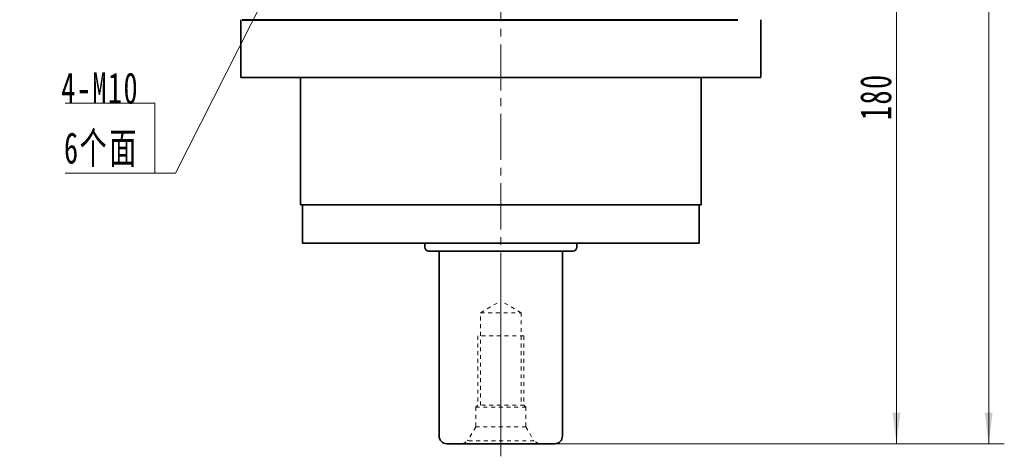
# Model space of a CAD drawing. Header units: millimetres. Extents: x 2117 to 3037, y 131 to 778.
# Tile 4 of 7: x 2563 to 2818, y 435 to 548. Entities that reach past the tile are written whole.
import ezdxf

# ---------------------------------------------------------------- set-up
doc = ezdxf.new("R2010")
doc.units = ezdxf.units.MM
doc.linetypes.add('点画线', pattern=[18, 12, -2, 2, -2])
doc.linetypes.add('虚线', pattern=[2, 1, -1])
doc.layers.get('0').update_dxf_attribs({"lineweight": 35})
for name, color, linetype, lineweight in [('中心线层', 1, '点画线', 18), ('尺寸线层', 3, 'Continuous', 18), ('粗实线', 7, 'Continuous', 50), ('粗实线层', 7, 'Continuous', 35)]:
    doc.layers.add(name, color=color, linetype=linetype, lineweight=lineweight)
doc.styles.add('标准', font='txt', dxfattribs={"width": 0.667})
doc.dimstyles.new('a4-1-1.5', dxfattribs={"dimtxt": 4.5, "dimasz": 4.5, "dimexe": 2.25, "dimexo": 0, "dimgap": 0.75, "dimtad": 1, "dimdec": 3, "dimdsep": 46, "dimtxsty": '标准', "dimblk": '_CAXARROW', "dimcen": 0, "dimdle": 9, "dimazin": 2, "dimtfac": 0.707107, "dimtdec": 3, "dimtix": 1, "dimtmove": 2, "dimatfit": 3, "dimfxl": 0, "dimfrac": 2, "dimtolj": 1, "dimarcsym": 0})

# ---------------------------------------------------------------- blocks, each defined once
blk = doc.blocks.new('*X11')
at = {"layer": '尺寸线层', "linetype": 'Continuous'}
blk.add_hatch(color=0, dxfattribs=at).paths.add_polyline_path([(31.37, 51.33), (28.62, 43.65), (26.81, 44.56)], flags=0)
at = {"layer": '尺寸线层', "color": 0, "linetype": 'Continuous'}
blk.add_line((31.37, 51.33), (5.4, 0), dxfattribs=at)
at = {"layer": '尺寸线层', "color": 0}
for p, q in [((0, 18.16), (-23.24, 18.16)), ((0, 0), (0, 18.16)), ((0, 0), (-23.24, 0)), ((5.4, 0), (0, 0))]:
    blk.add_line(p, q, dxfattribs=at)
at = {"layer": '尺寸线层', "color": 0, "insert": (-4.05, 1.62), "char_height": 8.1, "width": 38.3855, "attachment_point": 9, "line_spacing_factor": 1.15057, "style": '标准'}
blk.add_mtext('\\T1.1;4-M10\\P6个面', dxfattribs=at)
blk = doc.blocks.new('*X18')
at = {"layer": '尺寸线层', "linetype": 'Continuous'}
for points in [[(2790.49, 618.04), (2791.51, 609.94), (2789.48, 609.94)], [(2790.49, 438.04), (2791.51, 446.14), (2789.48, 446.14)]]:
    blk.add_hatch(color=0, dxfattribs=at).paths.add_polyline_path(points, flags=0)
at = {"layer": '尺寸线层', "color": 0, "linetype": 'Continuous'}
for p, q in [((2756.53, 618.04), (2794.54, 618.04)), ((2790.49, 618.04), (2790.49, 438.04)), ((2701.78, 438.04), (2794.54, 438.04))]:
    blk.add_line(p, q, dxfattribs=at)
at = {"layer": '尺寸线层', "color": 0, "insert": (2785.14, 528.04), "char_height": 8.1, "width": 21.529, "attachment_point": 5, "rotation": 90, "line_spacing_factor": 1.15057, "style": '标准'}
blk.add_mtext('\\T1.1;180', dxfattribs=at)
blk = doc.blocks.new('_CAXARROW')
blk.add_hatch(color=0).paths.add_polyline_path([(0, 0), (-1, 0.125), (-1, -0.125)], flags=0)
blk = doc.blocks.new('*X19')
at = {"layer": '尺寸线层', "linetype": 'Continuous'}
for points in [[(2814.42, 688.04), (2813.41, 679.94), (2815.44, 679.94)], [(2814.42, 438.04), (2813.41, 446.14), (2815.44, 446.14)]]:
    blk.add_hatch(color=0, dxfattribs=at).paths.add_polyline_path(points, flags=0)
at = {"layer": '尺寸线层', "color": 0, "linetype": 'Continuous'}
for p, q in [((2757.78, 688.04), (2818.47, 688.04)), ((2814.42, 438.04), (2814.42, 688.04)), ((2701.79, 438.04), (2818.47, 438.04))]:
    blk.add_line(p, q, dxfattribs=at)
at = {"layer": '尺寸线层', "color": 0, "insert": (2809.07, 563.04), "char_height": 8.1, "width": 21.8795, "attachment_point": 5, "rotation": 90, "line_spacing_factor": 1.15057, "style": '标准'}
blk.add_mtext('\\T1.1;250', dxfattribs=at)
blk = doc.blocks.new('M12螺纹中心孔_3_2_1')
at = {"layer": '中心线层', "linetype": '点画线', "lineweight": 18}
blk.add_line((40.79, 0), (-3.25, 0), dxfattribs=at)
at = {"layer": '粗实线层', "color": 6, "linetype": '虚线', "lineweight": 18}
for p, q in [((0, -9.9), (0, 9.9)), ((0, 9.9), (0.74, 8.61)), ((4.4, 6.5), (0.74, 8.61)), ((0.74, -8.61), (0.74, 8.61)), ((9.5, 6.5), (4.4, 6.5)), ((4.4, -6.5), (4.4, 6.5)), ((10, 6), (9.5, 6.5)), ((9.5, -6.5), (9.5, 6.5)), ((28, 6), (10, 6)), ((10, -6), (10, 6)), ((10, 5.25), (34, 5.25)), ((28, -6), (28, 6)), ((34, 5.25), (34, -5.25)), ((34, 5.25), (37.03, 0)), ((34, -5.25), (37.03, 0)), ((4.4, -6.5), (0.74, -8.61)), ((9.5, -6.5), (4.4, -6.5)), ((10, -6), (9.5, -6.5)), ((34, -5.25), (10, -5.25)), ((28, -6), (10, -6)), ((0, -9.9), (0.74, -8.61))]:
    blk.add_line(p, q, dxfattribs=at)

msp = doc.modelspace()

# ---------------------------------------------------------------- linework, layer by layer
at = {"layer": '中心线层'}
msp.add_line((2687.785, 439.6491), (2687.785, 691.0386), dxfattribs=at)
at = {"layer": '粗实线', "color": 0, "lineweight": 40}
msp.add_line((2620.653, 548.0386), (2749.285, 548.0386), dxfattribs=at)
at = {"layer": '粗实线层'}
for p, q in [((2620.285, 548.0386), (2620.285, 533.0386)), ((2755.285, 533.0386), (2755.285, 548.0386)), ((2620.285, 533.0386), (2755.285, 533.0386)), ((2635.785, 500.0386), (2635.785, 533.0386)), ((2739.785, 500.0386), (2739.785, 533.0386)), ((2635.785, 500.0386), (2739.785, 500.0386)), ((2636.285, 490.0386), (2636.285, 500.0386)), ((2739.285, 500.0386), (2739.285, 490.0386)), ((2636.285, 490.0386), (2739.285, 490.0386)), ((2668.035, 490.0386), (2668.035, 489.0386)), ((2707.535, 490.0386), (2707.535, 489.0386)), ((2706.535, 488.0386), (2669.035, 488.0386)), ((2671.785, 440.0386), (2671.785, 488.0386)), ((2703.785, 440.0386), (2703.785, 488.0386)), ((2701.785, 438.0386), (2673.785, 438.0386))]:
    msp.add_line(p, q, dxfattribs=at)
for centre, radius, start, end in [((2669.035, 489.0386), 1, 180, 270), ((2706.535, 489.0386), 1, 270, 0), ((2673.785, 440.0386), 2, 180, 270), ((2701.785, 440.0386), 2, 270, 0)]:
    msp.add_arc(centre, radius, start, end, dxfattribs=at)

# ---------------------------------------------------------------- block references
at = {"layer": '尺寸线层'}
msp.add_blockref('*X11', (2597.9402, 508.2165), dxfattribs=at)
at = {"layer": '粗实线层', "rotation": 90}
msp.add_blockref('M12螺纹中心孔_3_2_1', (2687.785, 438.0386), dxfattribs=at)

# ---------------------------------------------------------------- dimensions: what is measured, and where the dimension line sits
at = {"layer": '尺寸线层'}
for base, p1, p2, angle, picture, middle in [((2814.4236, 688.0386), (2701.792, 438.0386), (2757.785, 688.0386), 90, '*X19', (2809.0674, 563.0386)), ((2790.4946, 438.0386), (2756.535, 618.0386), (2701.785, 438.0386), 270, '*X18', (2785.1384, 528.0386))]:
    dim = msp.add_linear_dim(base=base, p1=p1, p2=p2, angle=angle, dimstyle='a4-1-1.5', override={"dimsah": 1, "dimtfill": 1, "dimtzin": 8}, dxfattribs=at)
    dim.commit()
    dim.dimension.update_dxf_attribs({"geometry": picture, "text_midpoint": middle})

doc.saveas('drawing.dxf')
